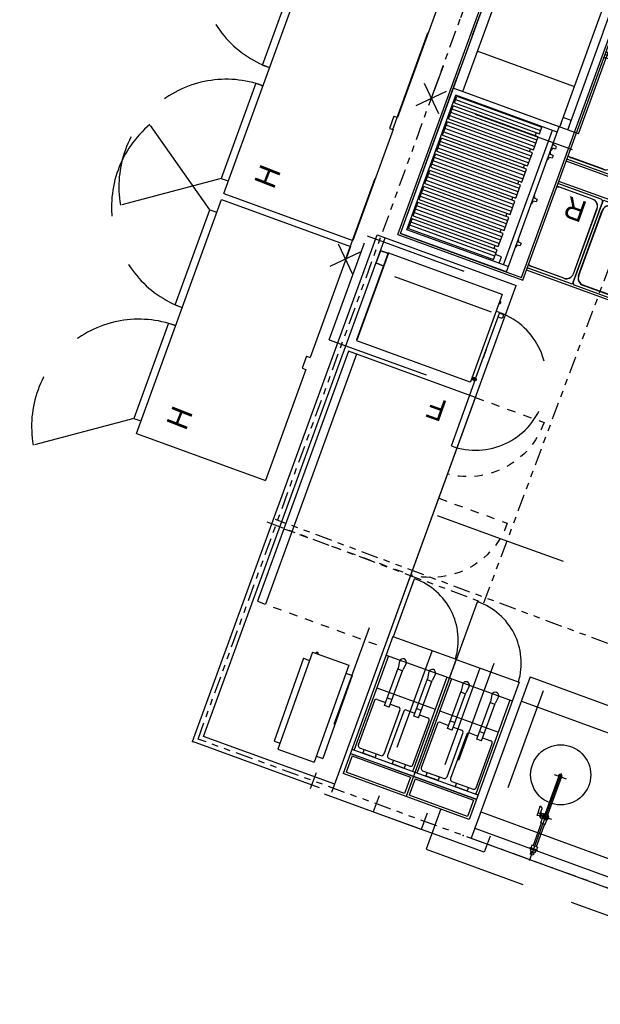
# Model space of a CAD drawing. Header units: inches. Extents: x -119 to 3951, y 0 to 4293.
# Tile 15 of 68: x 668 to 803, y 2708 to 2938. Entities that reach past the tile are written whole.
import ezdxf

# ---------------------------------------------------------------- set-up
doc = ezdxf.new("R2010")
doc.units = ezdxf.units.IN
doc.header["$LTSCALE"] = 48
doc.header["$MEASUREMENT"] = 0
for name, pattern in [('A1-DASH', [0.2383, 0.0833, -0.031, 0.031, -0.031, 0.031, -0.031]), ('CENTER', [2, 1.25, -0.25, 0.25, -0.25]), ('DASHED', [0.75, 0.5, -0.25]), ('HIDDEN', [0.375, 0.25, -0.125]), ('S-DASH', [0.082, 0.041, -0.041])]:
    doc.linetypes.add(name, pattern=pattern)
for name, color, linetype in [('200', 2, 'CONTINUOUS'), ('201', 2, 'HIDDEN'), ('204', 6, 'CONTINUOUS'), ('205', 1, 'CENTER'), ('206', 1, 'DASHED'), ('206-KCL-DS', 1, 'DASHED'), ('770', 7, 'CONTINUOUS'), ('FS-CLRNC', 1, 'DASHED'), ('FS-DSH01', 1, 'S-DASH'), ('FS-EQCTR', 4, 'CONTINUOUS'), ('FS-EQDTL', 8, 'CONTINUOUS'), ('FS-EQNTS', 3, 'CONTINUOUS'), ('FS-EQPMT', 2, 'CONTINUOUS'), ('FS-HDS01', 6, 'A1-DASH'), ('TXT', 5, 'CONTINUOUS')]:
    doc.layers.add(name, color=color, linetype=linetype)
doc.styles.add('TXP1-05', font='ARCHTXP1', dxfattribs={"height": 5})

# ---------------------------------------------------------------- blocks, each defined once
blk = doc.blocks.new('JRP0006P')
at = {"layer": '200'}
for p, q in [((86, -6), (9, -6)), ((9, -46), (9, -6)), ((86, -46), (86, -6)), ((86, -8.5), (9, -8.5)), ((86, -12.5), (9, -12.5)), ((86, -40), (9, -40)), ((86, -46), (9, -46))]:
    blk.add_line(p, q, dxfattribs=at)
for centre in [(23.5, -27), (47.5, -27), (71.5, -27)]:
    blk.add_circle(centre, 7, dxfattribs=at)
at = {"layer": '206'}
for p, q in [((95, 0), (0, 0)), ((0, -46), (0, 0)), ((95, -46), (95, 0))]:
    blk.add_line(p, q, dxfattribs=at)
at = {"layer": '770'}
for p, q in [((2.77, 2.77), (-2.77, -2.77)), ((-2.77, 2.77), (2.77, -2.77))]:
    blk.add_line(p, q, dxfattribs=at)
blk = doc.blocks.new('FS4750P')
at = {"layer": '200'}
for p, q in [((1.01, -1.34), (-1.01, -1.34)), ((-1.01, -1.34), (-0.68, -1.49)), ((-0.7, -1.49), (0.7, -1.49)), ((-0.7, -2.13), (-0.7, -1.49)), ((-0.7, -2.13), (0.7, -2.13)), ((-0.41, -7.71), (-0.41, -2.13)), ((0.41, -7.71), (0.41, -2.13)), ((1.01, -1.34), (0.68, -1.49)), ((0.7, -2.13), (0.7, -1.49)), ((-0.54, -7.71), (0.53, -7.71)), ((-0.54, -7.71), (-0.54, -8.86)), ((0.53, -7.71), (0.53, -8.93)), ((0.53, -8.93), (0.69, -8.93)), ((0.69, -9.98), (0.69, -8.81)), ((1.06, -8.81), (0.69, -8.81)), ((1.06, -9.98), (1.06, -8.81)), ((1.06, -8.87), (1.19, -8.97)), ((1.19, -8.97), (1.19, -9.82)), ((1.34, -9.14), (1.9, -9.05)), ((1.34, -9.14), (1.34, -9.65)), ((1.9, -9.05), (1.9, -10)), ((-0.32, -9.41), (-0.32, -19.41)), ((0.32, -19.41), (0.32, -9.41)), ((0.61, -9.86), (0.69, -9.86)), ((1.06, -9.98), (0.69, -9.98)), ((1.06, -9.92), (1.19, -9.82)), ((1.34, -9.26), (1.19, -9.26)), ((1.34, -9.54), (1.19, -9.54)), ((1.34, -9.65), (1.9, -9.75)), ((1.39, -9.66), (1.39, -11.01)), ((2.03, -11.4), (1.39, -11.01)), ((1.9, -10), (2.03, -11.4))]:
    blk.add_line(p, q, dxfattribs=at)
for centre, radius, start, end in [((0, -9.4), 0.764, 134.9074, 322.7336), ((0, -9.41), 0.615, 301.6303, 238.3697), ((0, -9.41), 0.322, 0, 180), ((0, -19.41), 0.46, 134.5303, 45.4697), ((0, -19.41), 0.322, 180, 0)]:
    blk.add_arc(centre, radius, start, end, dxfattribs=at)
at = {"layer": '201'}
for p, q in [((-0.37, 0), (0.38, 0)), ((-0.37, -0.78), (-0.37, 0)), ((0.38, -0.78), (0.38, 0)), ((-0.75, -1.21), (0.75, -1.21)), ((0.63, -0.78), (-0.62, -0.78)), ((-0.62, -0.78), (-0.62, -1.21)), ((-0.37, -1.34), (-0.37, -1.21)), ((0.38, -1.34), (0.38, -1.21)), ((0.63, -1.21), (0.63, -0.78))]:
    blk.add_line(p, q, dxfattribs=at)
at = {"layer": '204'}
blk.add_lwpolyline([(0.31, -9.89), (0.59, -9.41), (0.29, -8.9), (-0.29, -8.9), (-0.59, -9.41), (-0.31, -9.89)], dxfattribs=at)
at = {"layer": '205'}
for p, q in [((0, 1.43), (0, -20.24)), ((1.49, -9.4), (-1.49, -9.4)), ((1.49, -19.4), (-1.49, -19.4))]:
    blk.add_line(p, q, dxfattribs=at)
blk = doc.blocks.new('DELFIE~1')
at = {"layer": 'FS-EQDTL'}
for p, q in [((-56, 48.25), (-56, 75.25)), ((-56, 75.25), (-55, 75.25)), ((-55, 75.25), (-55, 48.25)), ((-55, 72.75), (-31, 72.75)), ((-55, 51.81), (-55, 71.69)), ((-54.49, 72.21), (-42.74, 72.21)), ((-52.6, 71.58), (-44.63, 71.58)), ((-52.6, 71.54), (-44.63, 71.54)), ((-42.23, 51.81), (-42.23, 71.7)), ((-42.23, 51.81), (-42.23, 71.7)), ((-42.23, 71.69), (-42.23, 51.81)), ((-42.23, 71.69), (-42.23, 51.81)), ((-41.73, 72.21), (-31, 72.21)), ((-39.82, 71.58), (-31.86, 71.58)), ((-39.82, 71.54), (-31.89, 71.54)), ((-54.37, 53.7), (-54.37, 69.8)), ((-54.33, 53.7), (-54.33, 69.8)), ((-42.9, 69.8), (-42.9, 53.7)), ((-42.86, 69.8), (-42.86, 53.7)), ((-41.6, 69.8), (-41.6, 53.7)), ((-41.56, 69.8), (-41.56, 53.7)), ((-55, 50.75), (-31, 50.75)), ((-42.74, 51.3), (-54.49, 51.3)), ((-44.63, 51.97), (-52.6, 51.97)), ((-44.63, 51.93), (-52.6, 51.93)), ((-41.72, 51.3), (-30.99, 51.3)), ((-39.82, 51.97), (-31.86, 51.97)), ((-39.82, 51.93), (-31.9, 51.93)), ((-56, 16.25), (-56, 48.25)), ((-55, 48.25), (-56, 48.25)), ((-56, 48.25), (-55, 48.25)), ((-55, 48.25), (-55, 16.25)), ((-55, 45.75), (-31, 45.75)), ((-55, 19.81), (-55, 44.69)), ((-54.49, 45.21), (-42.74, 45.21)), ((-52.6, 44.58), (-44.63, 44.58)), ((-52.6, 44.54), (-44.63, 44.54)), ((-42.23, 19.81), (-42.23, 44.7)), ((-42.23, 19.81), (-42.23, 44.7)), ((-42.23, 44.69), (-42.23, 19.81)), ((-42.23, 44.69), (-42.23, 19.81)), ((-41.73, 45.21), (-31, 45.21)), ((-39.82, 44.58), (-31.86, 44.58)), ((-39.82, 44.54), (-31.89, 44.54)), ((-54.37, 21.7), (-54.37, 42.8)), ((-54.33, 21.7), (-54.33, 42.8)), ((-42.9, 42.8), (-42.9, 21.7)), ((-42.86, 42.8), (-42.86, 21.7)), ((-41.6, 42.8), (-41.6, 21.7)), ((-41.56, 42.8), (-41.56, 21.7)), ((-55, 18.75), (-31, 18.75)), ((-42.74, 19.3), (-54.49, 19.3)), ((-44.63, 19.97), (-52.6, 19.97)), ((-44.63, 19.93), (-52.6, 19.93)), ((-41.72, 19.3), (-30.99, 19.3)), ((-39.82, 19.97), (-31.86, 19.97)), ((-39.82, 19.93), (-31.9, 19.93)), ((-55, 16.25), (-56, 16.25))]:
    blk.add_line(p, q, dxfattribs=at)
for centre, radius, start, end in [((-54.49, 71.7), 0.513, 90, 180), ((-52.6, 69.8), 1.78, 90, 180), ((-52.6, 69.8), 1.74, 90, 180), ((-44.63, 69.8), 1.78, 0, 90), ((-44.63, 69.8), 1.74, 0, 90), ((-42.74, 71.7), 0.513, 0, 90), ((-41.72, 71.7), 0.513, 90, 180), ((-39.82, 69.8), 1.78, 90, 180), ((-39.82, 69.8), 1.74, 90, 180), ((-31.86, 69.8), 1.74, 60.3561, 91.055), ((-31.86, 69.8), 1.78, 61.0781, 90), ((-52.6, 53.7), 1.78, 180, 270), ((-52.6, 53.7), 1.74, 180, 270), ((-44.63, 53.7), 1.78, 270, 360), ((-44.63, 53.7), 1.74, 270, 360), ((-39.82, 53.7), 1.78, 180, 270), ((-39.82, 53.7), 1.74, 180, 270), ((-54.49, 51.81), 0.513, 180, 270), ((-42.74, 51.81), 0.513, 270, 0), ((-41.72, 51.81), 0.513, 180, 270), ((-31.86, 53.7), 1.78, 268.69, 298.9219), ((-31.86, 53.7), 1.74, 269.8516, 299.6439), ((-54.49, 44.7), 0.513, 90, 180), ((-52.6, 42.8), 1.78, 90, 180), ((-52.6, 42.8), 1.74, 90, 180), ((-44.63, 42.8), 1.78, 0, 90), ((-44.63, 42.8), 1.74, 0, 90), ((-42.74, 44.7), 0.513, 0, 90), ((-41.72, 44.7), 0.513, 90, 180), ((-39.82, 42.8), 1.78, 90, 180), ((-39.82, 42.8), 1.74, 90, 180), ((-31.86, 42.8), 1.74, 60.3561, 91.055), ((-31.86, 42.8), 1.78, 61.0781, 90), ((-52.6, 21.7), 1.78, 180, 270), ((-52.6, 21.7), 1.74, 180, 270), ((-44.63, 21.7), 1.78, 270, 360), ((-44.63, 21.7), 1.74, 270, 360), ((-39.82, 21.7), 1.78, 180, 270), ((-39.82, 21.7), 1.74, 180, 270), ((-54.49, 19.81), 0.513, 180, 270), ((-42.74, 19.81), 0.513, 270, 0), ((-41.72, 19.81), 0.513, 180, 270), ((-31.86, 21.7), 1.78, 268.69, 298.9219), ((-31.86, 21.7), 1.74, 269.8516, 299.6439)]:
    blk.add_arc(centre, radius, start, end, dxfattribs=at)
at = {"layer": 'FS-EQPMT'}
for p, q in [((-31, 75.25), (-31, 0)), ((0, 75.25), (-31, 75.25)), ((-30.5, 74.75), (-30.5, 0.5)), ((-0.5, 74.75), (-30.5, 74.75)), ((-0.5, 74.75), (-0.5, 0.5)), ((0, 75.25), (0, 0)), ((0, 0), (-31, 0)), ((-0.5, 0.5), (-30.5, 0.5))]:
    blk.add_line(p, q, dxfattribs=at)
blk = doc.blocks.new('D7F1818P')
at = {"layer": '200'}
for p, q in [((0, 0), (62, 0)), ((0, -31.5), (0, 0)), ((0, -2), (62, -2)), ((62, -31.5), (0, -31.5))]:
    blk.add_line(p, q, dxfattribs=at)
at = {"layer": 'FS-DSH01'}
for p, q in [((44, 0), (44, -31.5)), ((62, 0), (62, -31.5)), ((0, -31.5), (0, -48.49)), ((25, -31.5), (25, -48.49))]:
    blk.add_line(p, q, dxfattribs=at)
for centre in [(0.28, -29.68), (25.28, -29.68)]:
    blk.add_arc(centre, 18.81, 269.1429, 354.4472, dxfattribs=at)
blk = doc.blocks.new('HTA311P')
at = {"layer": '200'}
for p, q in [((1.5625, -24), (1.5625, 0)), ((10.5375, 0), (1.5625, 0)), ((3, 0), (1.5625, 0)), ((10.5375, -24), (10.5375, 0)), ((0, -22), (0, -1.5)), ((1.5625, -1.5), (0, -1.5)), ((12, -1.5), (10.5375, -1.5)), ((12, -22), (12, -1.5)), ((1.5625, -22), (0, -22)), ((12, -22), (10.5375, -22)), ((10.5375, -24), (1.5625, -24)), ((9.22375, -24.31), (9.22375, -24)), ((9.72625, -24.31), (9.22375, -24.31)), ((9.475, -24.31), (9.475, -24.56)), ((9.72625, -24.31), (9.72625, -24))]:
    blk.add_line(p, q, dxfattribs=at)
blk = doc.blocks.new('GR10029P')
at = {"layer": '200'}
for p, q in [((34.02, -4.19), (34.02, -4.19)), ((34.02, -4.22), (34.02, -5.72)), ((34.02, -5.91), (34.02, -4.41)), ((34.11, -4.13), (34.13, -4.13)), ((34.13, -4.13), (34.16, -4.13)), ((37.02, -4.13), (34.16, -4.13)), ((37.02, -4.13), (37.02, -4.13)), ((37.02, -4.13), (37.02, -4.22)), ((37.02, -4.19), (37.02, -4.19)), ((37.02, -4.19), (37.02, -4.22)), ((37.02, -4.22), (37.11, -4.22)), ((37.11, -5.91), (37.11, -4.22)), ((37.11, -4.22), (37.11, -4.9)), ((37.11, -4.22), (37.11, -4.22)), ((15.52, -6.05), (15.52, -34.14)), ((15.6, -6.05), (15.52, -6.05)), ((15.57, -6.05), (15.62, -6.05)), ((15.57, -6.05), (15.57, -6.05)), ((37.19, -6.05), (15.6, -6.05)), ((15.75, -6), (37.1, -6)), ((15.75, -6), (15.75, -6.05)), ((34.02, -5.94), (34.02, -5.94)), ((34.11, -6), (34.13, -6)), ((34.13, -6), (34.16, -6)), ((37.02, -6), (36.44, -6)), ((37.02, -5.91), (37.02, -6)), ((37.11, -5.91), (37.02, -5.91)), ((37.02, -6), (37.02, -6)), ((37.11, -5.91), (37.05, -5.91)), ((37.1, -6), (37.1, -6)), ((37.1, -6), (37.1, -6.05)), ((37.1, -6.05), (37.1, -6.05)), ((37.11, -5.23), (37.11, -5.91)), ((37.11, -5.91), (37.11, -5.91)), ((37.17, -6.05), (37.17, -6.05)), ((37.27, -6.05), (37.19, -6.05)), ((37.22, -6.05), (37.22, -6.05)), ((37.27, -6.05), (37.27, -34.14)), ((15.52, -34.14), (15.57, -34.14)), ((15.57, -34.14), (15.57, -34.25)), ((15.57, -34.14), (15.57, -34.14)), ((15.57, -34.14), (15.6, -34.14)), ((37.22, -34.25), (15.57, -34.25)), ((16.21, -34.25), (16.21, -34.91)), ((16.26, -34.25), (16.26, -34.91)), ((16.3, -34.25), (16.3, -35.14)), ((16.39, -34.96), (16.39, -34.25)), ((16.39, -34.96), (16.39, -34.25)), ((16.64, -34.28), (16.64, -34.96)), ((16.73, -34.28), (16.64, -34.28)), ((16.73, -35.07), (16.73, -34.26)), ((33.02, -35.07), (33.02, -34.25)), ((33.02, -35.07), (33.02, -34.25)), ((33.02, -35.07), (33.02, -34.25)), ((33.02, -35.07), (33.02, -34.25)), ((35.03, -34.37), (35.03, -34.25)), ((35.58, -34.37), (35.58, -34.25)), ((35.58, -34.37), (35.58, -34.25)), ((35.58, -34.37), (35.58, -34.37)), ((37.22, -34.14), (37.19, -34.14)), ((37.22, -34.14), (37.22, -34.25)), ((37.22, -34.14), (37.27, -34.14)), ((37.22, -34.14), (37.22, -34.14)), ((16.3, -34.94), (16.29, -34.94)), ((16.3, -34.99), (16.29, -34.99)), ((16.39, -34.96), (16.39, -34.91)), ((16.39, -34.91), (16.39, -34.91)), ((16.39, -34.91), (16.39, -34.96)), ((16.39, -34.96), (16.39, -34.91)), ((16.39, -34.91), (16.39, -34.91)), ((16.39, -34.91), (16.39, -34.96)), ((16.39, -34.96), (16.39, -34.91)), ((16.39, -34.91), (16.39, -34.91)), ((16.39, -34.91), (16.39, -34.96)), ((16.43, -34.94), (16.39, -34.94)), ((16.64, -34.94), (16.59, -34.94)), ((16.73, -35.07), (16.73, -35.08)), ((16.73, -35.08), (16.73, -35.21)), ((16.73, -35.21), (16.73, -35.08)), ((16.73, -35.21), (16.73, -35.08)), ((16.73, -35.08), (16.73, -35.21)), ((16.73, -35.21), (16.73, -35.08)), ((16.73, -35.21), (16.73, -35.08)), ((16.73, -35.21), (16.73, -35.21)), ((16.73, -35.21), (16.73, -35.21)), ((16.73, -35.21), (16.73, -35.21)), ((16.82, -35.17), (32.93, -35.17)), ((16.82, -35.17), (16.82, -35.17)), ((21.85, -35.19), (21.85, -35.17)), ((21.85, -35.19), (23.97, -35.19)), ((23.97, -35.19), (23.97, -35.17)), ((31.97, -35.17), (32.92, -35.17)), ((31.97, -35.17), (32, -36.01)), ((32, -36.01), (32, -36.01)), ((32.01, -35.17), (32.89, -35.17)), ((32.89, -36.01), (32.92, -35.17)), ((32.89, -36.01), (32.89, -36.01)), ((32.93, -35.17), (32.93, -35.17)), ((32.93, -35.17), (32.93, -35.17)), ((32.93, -35.17), (32.93, -35.17)), ((32.93, -35.17), (32.93, -35.17)), ((33.02, -35.07), (33.02, -35.07)), ((33.02, -35.07), (33.02, -35.08)), ((33.02, -35.08), (33.02, -35.07)), ((33.02, -35.08), (33.02, -35.07)), ((33.02, -35.07), (33.02, -35.08)), ((33.02, -35.07), (33.02, -35.07)), ((35.28, -34.64), (35.33, -34.64)), ((35.33, -34.64), (35.33, -34.64))]:
    blk.add_line(p, q, dxfattribs=at)
at = {"layer": '200', "flags": 128}
for points in [[(32, -36.01), (32, -36.02), (32.01, -36.03), (32.01, -36.04), (32.01, -36.04)], [(32.02, -36.06), (32.02, -36.06), (32.01, -36.05), (32.01, -36.04)], [(32.02, -36.05), (32.02, -36.05), (32.02, -36.06), (32.03, -36.08), (32.04, -36.11), (32.05, -36.13)], [(32.09, -36.18), (32.08, -36.17), (32.07, -36.17), (32.06, -36.16), (32.06, -36.15), (32.05, -36.14), (32.05, -36.13), (32.05, -36.13)], [(32.09, -36.18), (32.1, -36.18), (32.18, -36.22), (32.28, -36.24), (32.36, -36.26), (32.45, -36.26)], [(32.46, -36.26), (32.52, -36.26), (32.6, -36.24), (32.69, -36.22), (32.78, -36.19), (32.8, -36.18)], [(32.8, -36.18), (32.81, -36.17), (32.82, -36.17), (32.83, -36.16), (32.84, -36.15), (32.84, -36.14), (32.85, -36.13)], [(32.8, -36.18), (32.82, -36.17), (32.83, -36.16), (32.84, -36.14), (32.85, -36.13)], [(32.85, -36.13), (32.85, -36.13), (32.86, -36.09), (32.87, -36.06), (32.88, -36.05), (32.88, -36.05)], [(32.88, -36.04), (32.89, -36.03), (32.89, -36.02), (32.89, -36.01), (32.89, -36.01)], [(32.88, -36.06), (32.88, -36.06), (32.88, -36.05), (32.88, -36.04)]]:
    blk.add_lwpolyline(points, dxfattribs=at)
at = {"layer": '200'}
blk.add_circle((16.51, -35.21), 0.125, dxfattribs=at)
for centre, radius, start, end in [((34.11, -4.22), 0.0898, 90, 161.5046), ((34.11, -4.22), 0.0898, 161.5046, 179.988), ((34.11, -5.91), 0.0898, 180.012, 198.4954), ((34.11, -5.91), 0.0898, 198.4954, 270), ((37.1, -6.08), 0.078, 19.9264, 90), ((16.82, -34.26), 0.092, 173.5784, 180), ((16.82, -34.26), 0.032, 171.0031, 180), ((35.3, -34.37), 0.27, 180, 265.752), ((35.31, -34.37), 0.27, 274.248, 0), ((37.11, -34.14), 0.109, 257.9099, 270), ((37.11, -34.14), 0.109, 270, 282.0901), ((16.29, -34.91), 0.078, 180, 270), ((16.29, -34.91), 0.03, 180, 270), ((16.51, -35.14), 0.215, 180, 125.5487), ((16.51, -35.21), 0.215, 169.9162, 0), ((16.82, -35.08), 0.092, 180, 270), ((21.86, -35.04), 0.145, 238.8956, 267.0334), ((23.99, -35), 0.194, 263.5653, 297.4872), ((32.93, -35.08), 0.092, 270, 0), ((32.93, -35.08), 0.092, 270, 0)]:
    blk.add_arc(centre, radius, start, end, dxfattribs=at)
at = {"layer": '206'}
for p, q in [((13.52, 0), (39.27, 0)), ((13.52, 0), (13.52, -34.14)), ((39.27, 0), (39.27, -34.14))]:
    blk.add_line(p, q, dxfattribs=at)
at = {"layer": '206-KCL-DS'}
blk.add_line((0, -35.21), (16.51, -35.21), dxfattribs=at)
blk.add_arc((16.51, -35.21), 16.51, 180, 359.5305, dxfattribs=at)
blk = doc.blocks.new('TRF02P')
at = {"layer": 'FS-CLRNC'}
for p, q in [((3.12, -33.72), (-10.75, -53.65)), ((54.87, -33.72), (68.75, -53.65))]:
    blk.add_line(p, q, dxfattribs=at)
for centre, start, end in [((1.75, -32), 240, 0), ((56.25, -32), 180, 300)]:
    blk.add_arc(centre, 25, start, end, dxfattribs=at)
at = {"layer": 'FS-EQPMT'}
for p, q in [((0, -32), (0, 0)), ((0, 0), (27.5, 0)), ((27.5, -0.88), (27.5, 0)), ((30.5, 0), (58, 0)), ((30.5, -0.88), (30.5, 0)), ((58, -32), (58, 0)), ((27.5, -0.88), (30.5, -0.88)), ((58, -32), (0, -32)), ((3.12, -33.72), (3.12, -32)), ((26.75, -33.72), (26.75, -32)), ((31.25, -33.72), (31.25, -32)), ((54.87, -33.72), (54.87, -32)), ((26.75, -33.72), (3.12, -33.72)), ((31.25, -33.72), (54.87, -33.72))]:
    blk.add_line(p, q, dxfattribs=at)
blk = doc.blocks.new('JRP5041P')
at = {"layer": '770'}
for p, q in [((-2.77, 2.77), (2.77, -2.77)), ((2.77, 2.77), (-2.77, -2.77))]:
    blk.add_line(p, q, dxfattribs=at)
at = {"layer": 'FS-CLRNC'}
for p, q in [((56, 0), (0, 0)), ((0, -36.25), (0, 0)), ((56, -36.25), (56, 0))]:
    blk.add_line(p, q, dxfattribs=at)
at = {"layer": 'FS-EQPMT'}
for p, q in [((10, -36.25), (10, -10)), ((10, -10), (46, -10)), ((11.31, -36.25), (11.31, -11.12)), ((11.31, -11.12), (44.69, -11.12)), ((11.7, -11.39), (11.7, -32.47)), ((11.7, -11.39), (14.13, -11.39)), ((12.51, -32.47), (12.51, -11.39)), ((13.32, -32.47), (13.32, -11.39)), ((14.13, -11.39), (13.89, -11.39)), ((14.13, -32.47), (14.13, -11.39)), ((14.89, -11.39), (14.89, -32.47)), ((14.89, -11.39), (18.13, -11.39)), ((15.7, -11.39), (15.7, -32.47)), ((16.51, -32.47), (16.51, -11.39)), ((17.32, -32.47), (17.32, -11.39)), ((18.13, -32.47), (18.13, -11.39)), ((18.89, -11.39), (18.89, -32.47)), ((18.89, -11.39), (22.13, -11.39)), ((19.7, -11.39), (19.7, -32.47)), ((20.51, -32.47), (20.51, -11.39)), ((21.32, -32.47), (21.32, -11.39)), ((22.13, -32.47), (22.13, -11.39)), ((22.89, -11.39), (22.89, -32.47)), ((22.89, -11.39), (26.13, -11.39)), ((23.7, -11.39), (23.7, -32.47)), ((24.51, -32.47), (24.51, -11.39)), ((25.32, -32.47), (25.32, -11.39)), ((26.13, -32.47), (26.13, -11.39)), ((26.89, -11.39), (26.89, -32.47)), ((26.89, -11.39), (30.13, -11.39)), ((27.7, -11.39), (27.7, -32.47)), ((28.51, -32.47), (28.51, -11.39)), ((29.32, -32.47), (29.32, -11.39)), ((30.13, -32.47), (30.13, -11.39)), ((30.89, -11.39), (30.89, -32.47)), ((30.89, -11.39), (34.13, -11.39)), ((31.7, -11.39), (31.7, -32.47)), ((32.51, -32.47), (32.51, -11.39)), ((33.32, -32.47), (33.32, -11.39)), ((34.13, -32.47), (34.13, -11.39)), ((34.89, -11.39), (34.89, -32.47)), ((34.89, -11.39), (38.13, -11.39)), ((35.7, -11.39), (35.7, -32.47)), ((36.51, -32.47), (36.51, -11.39)), ((37.32, -32.47), (37.32, -11.39)), ((38.13, -32.47), (38.13, -11.39)), ((38.89, -11.39), (38.89, -32.47)), ((38.89, -11.39), (42.13, -11.39)), ((39.7, -11.39), (39.7, -32.47)), ((40.51, -32.47), (40.51, -11.39)), ((41.32, -32.47), (41.32, -11.39)), ((42.13, -32.47), (42.13, -11.39)), ((42.89, -11.39), (42.89, -32.47)), ((42.89, -11.39), (44.51, -11.39)), ((43.7, -11.39), (43.7, -32.47)), ((44.51, -11.39), (44.51, -32.47)), ((44.69, -36.25), (44.69, -11.12)), ((46, -36.25), (46, -10)), ((11.31, -31.73), (11.7, -31.73)), ((14.13, -31.73), (14.89, -31.73)), ((18.13, -31.73), (18.89, -31.73)), ((22.13, -31.73), (22.89, -31.73)), ((26.13, -31.73), (26.89, -31.73)), ((30.13, -31.73), (30.89, -31.73)), ((34.13, -31.73), (34.89, -31.73)), ((38.13, -31.73), (38.89, -31.73)), ((42.13, -31.73), (42.89, -31.73)), ((11.31, -34), (12.95, -34)), ((11.7, -32.47), (14.13, -32.47)), ((12.95, -34), (12.95, -32.47)), ((14.89, -32.47), (18.13, -32.47)), ((18.89, -32.47), (22.13, -32.47)), ((22.89, -32.47), (26.13, -32.47)), ((26.89, -32.47), (30.13, -32.47)), ((30.89, -32.47), (34.13, -32.47)), ((34.89, -32.47), (38.13, -32.47)), ((38.89, -32.47), (42.13, -32.47)), ((42.89, -32.47), (44.51, -32.47)), ((10, -36.25), (46, -36.25)), ((11.31, -35.06), (44.69, -35.06)), ((16.81, -37.19), (16.75, -36.54)), ((17.44, -37.19), (17.5, -36.54)), ((27.69, -37.19), (27.63, -36.54)), ((28.31, -37.19), (28.37, -36.54)), ((38.56, -37.19), (38.5, -36.54)), ((39.19, -37.19), (39.25, -36.54)), ((40.81, -37.19), (40.75, -36.54)), ((41.44, -37.19), (41.5, -36.54)), ((17.44, -37.19), (16.81, -37.19)), ((28.31, -37.19), (27.69, -37.19)), ((39.19, -37.19), (38.56, -37.19)), ((41.44, -37.19), (40.81, -37.19))]:
    blk.add_line(p, q, dxfattribs=at)
for centre, start, end in [((17.12, -34.41), 238.256, 260.1732), ((17.12, -34.41), 279.8268, 301.744), ((28, -34.41), 238.256, 260.1732), ((28, -34.41), 279.8268, 301.744), ((38.87, -34.41), 238.256, 260.1732), ((38.87, -34.41), 279.8268, 301.744), ((41.13, -34.41), 238.256, 260.1732), ((41.13, -34.41), 279.8268, 301.744)]:
    blk.add_arc(centre, 2.17, start, end, dxfattribs=at)
blk = doc.blocks.new('JRC0008P')
at = {"layer": '770'}
for p, q in [((-2.77, 2.77), (2.77, -2.77)), ((2.77, 2.77), (-2.77, -2.77))]:
    blk.add_line(p, q, dxfattribs=at)
at = {"layer": 'FS-CLRNC'}
for p, q in [((0, -35), (0, 0)), ((44, 0), (0, 0)), ((44, -35), (44, 0))]:
    blk.add_line(p, q, dxfattribs=at)
at = {"layer": 'FS-EQPMT'}
for p, q in [((4, -35), (4, -4)), ((4, -4), (12.45, -4)), ((12.45, -4), (17.7, -4)), ((17.17, -4), (40, -4)), ((40, -35), (40, -4)), ((4, -6.37), (40, -6.37)), ((4, -30.38), (28.13, -30.38)), ((4.96, -30.38), (4.1, -30.38)), ((6.29, -32.39), (6.29, -30.38)), ((28.13, -30.38), (40, -30.38)), ((4, -32.38), (28.13, -32.38)), ((4.96, -32.38), (4.04, -32.38)), ((28.12, -32.37), (28.21, -32.37)), ((28.21, -32.37), (40, -32.37)), ((4, -35), (40, -35))]:
    blk.add_line(p, q, dxfattribs=at)
at = {"layer": 'TXT'}
blk.add_point((46.34, -12.99), dxfattribs=at)
blk = doc.blocks.new('PTG0001P')
at = {"layer": 'FS-CLRNC'}
for p, q in [((0, 0), (27.5, 0)), ((0, -40), (0, 0)), ((27.5, -40), (27.5, 0)), ((21.45, -40), (21.45, -54.33)), ((21.56, -70), (5.94, -70))]:
    blk.add_line(p, q, dxfattribs=at)
blk.add_arc((21.22, -39.17), 15.16, 183.1306, 270.8768, dxfattribs=at)
at = {"layer": 'FS-EQDTL'}
for p, q in [((6.5, -6.5), (21, -6.5)), ((6.5, -10.57), (6.5, -6.5)), ((21, -10.57), (21, -6.5)), ((21.56, -11), (5.94, -11)), ((21.55, -11), (5.95, -11)), ((21.42, -11), (6.08, -11)), ((21, -10.57), (6.5, -10.57)), ((21.56, -12.05), (5.94, -12.05)), ((6.5, -35.38), (6.5, -12.11)), ((6.94, -13.45), (6.94, -24.45)), ((12.75, -12.95), (7.44, -12.95)), ((11.6, -12.08), (8.6, -12.08)), ((8.6, -12.95), (8.6, -12.08)), ((11.6, -12.95), (11.6, -12.08)), ((13.25, -24.45), (13.25, -13.45)), ((14.19, -24.45), (14.19, -13.45)), ((20, -12.95), (14.69, -12.95)), ((18.85, -12.08), (15.85, -12.08)), ((15.85, -12.95), (15.85, -12.08)), ((18.85, -12.95), (18.85, -12.08)), ((20.5, -24.45), (20.5, -13.45)), ((21, -35.38), (21, -12.11)), ((9.49, -24.95), (7.44, -24.95)), ((9.49, -24.21), (10.67, -24.21)), ((9.49, -24.21), (9.49, -33.47)), ((10.67, -24.21), (10.67, -33.47)), ((12.75, -24.95), (10.67, -24.95)), ((16.74, -24.95), (14.69, -24.95)), ((16.74, -24.21), (16.74, -33.47)), ((16.74, -24.21), (17.92, -24.21)), ((17.92, -24.21), (17.92, -33.47)), ((20, -24.95), (17.92, -24.95)), ((21, -27.44), (6.5, -27.44)), ((10.67, -26.09), (9.49, -26.09)), ((17.92, -26.09), (16.74, -26.09)), ((9.27, -35.14), (9.49, -33.47)), ((10.67, -33.24), (9.49, -33.24)), ((10.89, -35.14), (10.67, -33.47)), ((16.52, -35.14), (16.74, -33.47)), ((17.92, -33.24), (16.74, -33.24)), ((18.14, -35.14), (17.92, -33.47)), ((21.56, -35.38), (5.94, -35.38))]:
    blk.add_line(p, q, dxfattribs=at)
for centre, radius, start, end in [((7.44, -13.45), 0.5, 90, 180), ((12.75, -13.45), 0.5, 0, 90), ((14.69, -13.45), 0.5, 90, 180), ((20, -13.45), 0.5, 0, 90), ((7.44, -24.45), 0.5, 180, 270), ((12.75, -24.45), 0.5, 270, 0), ((14.69, -24.45), 0.5, 180, 270), ((20, -24.45), 0.5, 270, 0), ((10.08, -35.14), 0.812, 180, 0), ((17.33, -35.14), 0.812, 180, 0)]:
    blk.add_arc(centre, radius, start, end, dxfattribs=at)
at = {"layer": 'FS-EQPMT'}
for p, q in [((5.94, -6), (21.56, -6)), ((5.94, -40), (5.94, -6)), ((21.56, -40), (21.56, -6)), ((21.56, -40), (5.94, -40))]:
    blk.add_line(p, q, dxfattribs=at)

msp = doc.modelspace()

# ---------------------------------------------------------------- linework, layer by layer
at = {"layer": 'FS-DSH01'}
for p in [(708.23, 2769.61), (771.29, 2747.72)]:
    msp.add_point(p, dxfattribs=at)
at = {"layer": 'FS-EQCTR'}
for p, q in [((708.23, 2769.61), (751.21, 2887.68)), ((710.81, 2770.8), (753.1, 2886.99)), ((751.2, 2887.68), (783.63, 2875.88)), ((740.65, 2757.81), (783.63, 2875.88)), ((737.83, 2758.83), (708.23, 2769.61)), ((741.34, 2759.69), (710.81, 2770.8))]:
    msp.add_line(p, q, dxfattribs=at)
at = {"layer": 'FS-HDS01'}
for p, q in [((709.51, 2770.21), (780.59, 2965.48)), ((776.11, 2801.92), (830.35, 2947.39)), ((725.51, 2820.79), (776.11, 2801.92)), ((869.28, 2768.46), (727.54, 2821.36)), ((851.15, 2718.66), (709.51, 2770.21))]:
    msp.add_line(p, q, dxfattribs=at)

# ---------------------------------------------------------------- block references
at = {"layer": 'FS-DSH01', "rotation": 160.0000004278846}
msp.add_blockref('DELFIE~1', (781.75, 2958.45), dxfattribs=at)
at = {"layer": 'FS-EQCTR', "xscale": -1, "rotation": 70.00000042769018}
msp.add_blockref('D7F1818P', (744.53, 2860.57), dxfattribs=at)
at = {"layer": 'FS-EQPMT'}
for name, p, rotation in [('JRC0008P', (763.84, 2919.48), 70.00000042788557), ('JRP5041P', (743.84, 2882.06), 70.00000042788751), ('GR10029P', (735.44, 2850.56), 70.00000042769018), ('PTG0001P', (761.5, 2749.16), 160.000000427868), ('PTG0001P', (776.18, 2743.81), 160.000000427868), ('HTA311P', (738.05, 2764.28), 160.4506861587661), ('JRP0006P', (851.86, 2711.94), 159.9076167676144), ('FS4750P', (787.19, 2743.23), 159.9076167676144)]:
    msp.add_blockref(name, p, dxfattribs=dict(at, rotation=rotation))
at = {"layer": 'FS-HDS01', "rotation": 250.0124063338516}
for p in [(765.38, 2940.87), (745.04, 2884.96)]:
    msp.add_blockref('TRF02P', p, dxfattribs=at)

# ---------------------------------------------------------------- texts
at = {"layer": 'FS-EQNTS', "style": 'TXP1-05'}
for s, rotation, p in [('H', 68.4951, (727.13, 2898.14)), ('R', 160.4507, (800.42, 2895.21)), ('H', 68.4951, (706.65, 2841.88)), ('F', 160.4507, (767.81, 2848.78))]:
    msp.add_text(s, height=5, rotation=rotation, dxfattribs=at).set_placement(p)

doc.saveas('drawing.dxf')
